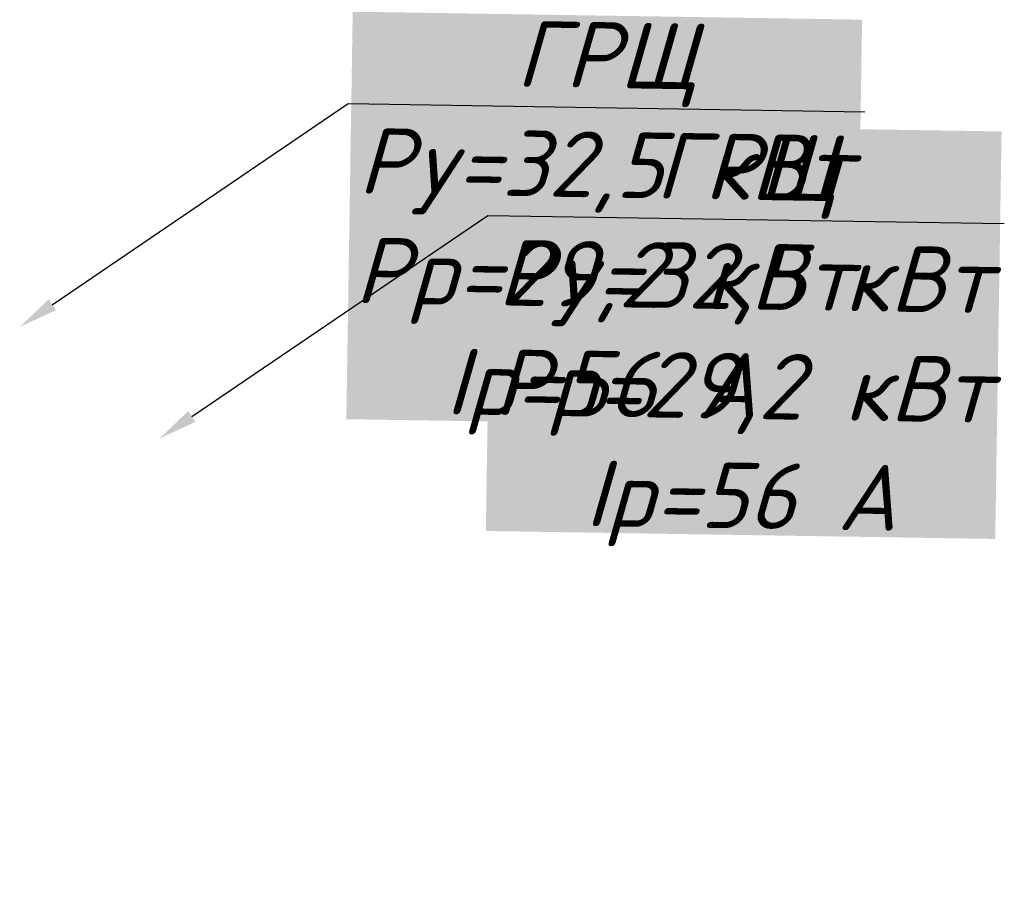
# Model space of a CAD drawing. Header units: millimetres. Extents: x -257011 to 237647566, y 2784933 to 6706507.
# Tile 250 of 256: x 14784543 to 14799519, y 4103982 to 4117092. Entities that reach past the tile are written whole.
import ezdxf
from ezdxf import colors
from ezdxf.entities.mleader import LeaderData, LeaderLine
from ezdxf.math import Vec2, Vec3

# ---------------------------------------------------------------- set-up
doc = ezdxf.new("R2010")
doc.units = ezdxf.units.MM
doc.header["$LTSCALE"] = 1000
doc.styles.add('X_ISO', font='isocpeui.ttf')

msp = doc.modelspace()

# ---------------------------------------------------------------- leaders
at = {"ltscale": 250}
ml = msp.add_multileader_mtext('Standard', dxfattribs=at)
ml.set_content('ГРЩ\\PPy=32,5 кВт\\PPp=29,2 кВт\\PIp=56 A', color=256, style='X_ISO')
ml.set_leader_properties()
ml.build(insert=Vec2(0, 0))
ml.multileader.update_dxf_attribs({"text_left_attachment_type": 6, "text_right_attachment_type": 6, "dogleg_length": 0.002, "arrow_head_size": 600, "scale": 500})
ctx = ml.context
ctx.base_point, ctx.scale, ctx.char_height, ctx.arrow_head_size, ctx.landing_gap_size, ctx.plane_origin, ctx.plane_x_axis, ctx.plane_y_axis = Vec3(14789541.528, 4115814.08), 500, 1000, 600, 0, Vec3(14758303.692, 4073336.627), Vec3(0.999877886, -0.015627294), Vec3(0.015627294, 0.999877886)
ctx.left_attachment, ctx.right_attachment, ctx.text_align_type = 6, 6, 1
notes = []
notes.append((ctx, [(1, (1, 1, 0), (14789540.728, 4115814.093), (0.999877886, -0.015627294), 0.8, [(0, [(14784543.291, 4112417.552)], 0, [])])]))
ctx.mtext.insert, ctx.mtext.text_direction, ctx.mtext.rotation, ctx.mtext.alignment, ctx.mtext.flow_direction = Vec3(14793480.683, 4117052.673), Vec3(0.999877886, -0.015627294), 6.267557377, 2, 5
ctx.mtext.has_bg_fill, ctx.mtext.bg_color, ctx.mtext.bg_scale_factor, ctx.mtext.bg_transparency, ctx.mtext.use_window_bg_color = 1, -1023410172, 1.1, 0, 0
for ctx, leaders in notes:
    for number, flags, end, landing, length, lines in leaders:
        leader = LeaderData()
        leader.index, (leader.has_last_leader_line, leader.has_dogleg_vector, leader.attachment_direction) = number, flags
        leader.last_leader_point, leader.dogleg_vector, leader.dogleg_length = Vec3(end), Vec3(landing), length
        for number, points, colour, breaks in lines:
            line = LeaderLine()
            line.index, line.vertices, line.color, line.breaks = number, Vec3.list(points), colors.encode_raw_color(colour), breaks
            leader.lines.append(line)
        ctx.leaders.append(leader)

# ---------------------------------------------------------------- next in the draw order: leaders
ml = msp.add_multileader_mtext('Standard', dxfattribs=at)
ml.set_content('ГРЩ\\PPy=32,5 кВт\\PPp=29,2 кВт\\PIp=56 A', color=256, style='X_ISO')
ml.set_leader_properties()
ml.build(insert=Vec2(0, 0))
ml.multileader.update_dxf_attribs({"text_left_attachment_type": 6, "text_right_attachment_type": 6, "dogleg_length": 0.002, "arrow_head_size": 600, "scale": 500})
ctx = ml.context
ctx.base_point, ctx.scale, ctx.char_height, ctx.arrow_head_size, ctx.landing_gap_size, ctx.plane_origin, ctx.plane_x_axis, ctx.plane_y_axis = Vec3(14791663.529, 4114113.077), 500, 1000, 600, 0, Vec3(14760425.693, 4071635.623), Vec3(0.999877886, -0.015627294), Vec3(0.015627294, 0.999877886)
ctx.left_attachment, ctx.right_attachment, ctx.text_align_type = 6, 6, 1
notes = []
notes.append((ctx, [(1, (1, 1, 0), (14791662.729, 4114113.089), (0.999877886, -0.015627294), 0.8, [(0, [(14786665.291, 4110716.548)], 0, [])])]))
ctx.mtext.insert, ctx.mtext.text_direction, ctx.mtext.rotation, ctx.mtext.alignment, ctx.mtext.flow_direction = Vec3(14795602.684, 4115351.67), Vec3(0.999877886, -0.015627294), 6.267557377, 2, 5
ctx.mtext.has_bg_fill, ctx.mtext.bg_color, ctx.mtext.bg_scale_factor, ctx.mtext.bg_transparency, ctx.mtext.use_window_bg_color = 1, -1023410172, 1.1, 0, 0
for ctx, leaders in notes:
    for number, flags, end, landing, length, lines in leaders:
        leader = LeaderData()
        leader.index, (leader.has_last_leader_line, leader.has_dogleg_vector, leader.attachment_direction) = number, flags
        leader.last_leader_point, leader.dogleg_vector, leader.dogleg_length = Vec3(end), Vec3(landing), length
        for number, points, colour, breaks in lines:
            line = LeaderLine()
            line.index, line.vertices, line.color, line.breaks = number, Vec3.list(points), colors.encode_raw_color(colour), breaks
            leader.lines.append(line)
        ctx.leaders.append(leader)

# ---------------------------------------------------------------- next in the draw order: leaders
ml = msp.add_multileader_mtext('Standard', dxfattribs=at)
ml.set_content('ГРЩ\\PPy=32,5 кВт\\PPp=29,2 кВт\\PIp=56 A', color=256, style='X_ISO')
ml.set_leader_properties()
ml.build(insert=Vec2(0, 0))
ml.multileader.update_dxf_attribs({"text_left_attachment_type": 6, "text_right_attachment_type": 6, "dogleg_length": 0.002, "arrow_head_size": 600, "scale": 500})
ctx = ml.context
ctx.base_point, ctx.scale, ctx.char_height, ctx.arrow_head_size, ctx.landing_gap_size, ctx.plane_origin, ctx.plane_x_axis, ctx.plane_y_axis = Vec3(14791663.529, 4114113.077), 500, 1000, 600, 0, Vec3(14760425.693, 4071635.623), Vec3(0.999877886, -0.015627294), Vec3(0.015627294, 0.999877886)
ctx.left_attachment, ctx.right_attachment, ctx.text_align_type = 6, 6, 1
notes = []
notes.append((ctx, [(1, (1, 1, 0), (14791662.729, 4114113.089), (0.999877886, -0.015627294), 0.8, [(0, [(14786665.291, 4110716.548)], 0, [])])]))
ctx.mtext.insert, ctx.mtext.text_direction, ctx.mtext.rotation, ctx.mtext.alignment, ctx.mtext.flow_direction = Vec3(14795602.684, 4115351.67), Vec3(0.999877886, -0.015627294), 6.267557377, 2, 5
ctx.mtext.has_bg_fill, ctx.mtext.bg_color, ctx.mtext.bg_scale_factor, ctx.mtext.bg_transparency, ctx.mtext.use_window_bg_color = 1, -1023410172, 1.1, 0, 0
for ctx, leaders in notes:
    for number, flags, end, landing, length, lines in leaders:
        leader = LeaderData()
        leader.index, (leader.has_last_leader_line, leader.has_dogleg_vector, leader.attachment_direction) = number, flags
        leader.last_leader_point, leader.dogleg_vector, leader.dogleg_length = Vec3(end), Vec3(landing), length
        for number, points, colour, breaks in lines:
            line = LeaderLine()
            line.index, line.vertices, line.color, line.breaks = number, Vec3.list(points), colors.encode_raw_color(colour), breaks
            leader.lines.append(line)
        ctx.leaders.append(leader)

# ---------------------------------------------------------------- next in the draw order: leaders
ml = msp.add_multileader_mtext('Standard', dxfattribs=at)
ml.set_content('ГРЩ\\PPy=32,5 кВт\\PPp=29,2 кВт\\PIp=56 A', color=256, style='X_ISO')
ml.set_leader_properties()
ml.build(insert=Vec2(0, 0))
ml.multileader.update_dxf_attribs({"text_left_attachment_type": 6, "text_right_attachment_type": 6, "dogleg_length": 0.002, "arrow_head_size": 600, "scale": 500})
ctx = ml.context
ctx.base_point, ctx.scale, ctx.char_height, ctx.arrow_head_size, ctx.landing_gap_size, ctx.plane_origin, ctx.plane_x_axis, ctx.plane_y_axis = Vec3(14791663.529, 4114113.077), 500, 1000, 600, 0, Vec3(14760425.693, 4071635.623), Vec3(0.999877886, -0.015627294), Vec3(0.015627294, 0.999877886)
ctx.left_attachment, ctx.right_attachment, ctx.text_align_type = 6, 6, 1
notes = []
notes.append((ctx, [(1, (1, 1, 0), (14791662.729, 4114113.089), (0.999877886, -0.015627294), 0.8, [(0, [(14786665.291, 4110716.548)], 0, [])])]))
ctx.mtext.insert, ctx.mtext.text_direction, ctx.mtext.rotation, ctx.mtext.alignment, ctx.mtext.flow_direction = Vec3(14795602.684, 4115351.67), Vec3(0.999877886, -0.015627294), 6.267557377, 2, 5
ctx.mtext.has_bg_fill, ctx.mtext.bg_color, ctx.mtext.bg_scale_factor, ctx.mtext.bg_transparency, ctx.mtext.use_window_bg_color = 1, -1023410172, 1.1, 0, 0
for ctx, leaders in notes:
    for number, flags, end, landing, length, lines in leaders:
        leader = LeaderData()
        leader.index, (leader.has_last_leader_line, leader.has_dogleg_vector, leader.attachment_direction) = number, flags
        leader.last_leader_point, leader.dogleg_vector, leader.dogleg_length = Vec3(end), Vec3(landing), length
        for number, points, colour, breaks in lines:
            line = LeaderLine()
            line.index, line.vertices, line.color, line.breaks = number, Vec3.list(points), colors.encode_raw_color(colour), breaks
            leader.lines.append(line)
        ctx.leaders.append(leader)

# ---------------------------------------------------------------- next in the draw order: leaders
ml = msp.add_multileader_mtext('Standard', dxfattribs=at)
ml.set_content('ГРЩ\\PPy=32,5 кВт\\PPp=29,2 кВт\\PIp=56 A', color=256, style='X_ISO')
ml.set_leader_properties()
ml.build(insert=Vec2(0, 0))
ml.multileader.update_dxf_attribs({"text_left_attachment_type": 6, "text_right_attachment_type": 6, "dogleg_length": 0.002, "arrow_head_size": 600, "scale": 500})
ctx = ml.context
ctx.base_point, ctx.scale, ctx.char_height, ctx.arrow_head_size, ctx.landing_gap_size, ctx.plane_origin, ctx.plane_x_axis, ctx.plane_y_axis = Vec3(14791663.529, 4114113.077), 500, 1000, 600, 0, Vec3(14760425.693, 4071635.623), Vec3(0.999877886, -0.015627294), Vec3(0.015627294, 0.999877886)
ctx.left_attachment, ctx.right_attachment, ctx.text_align_type = 6, 6, 1
notes = []
notes.append((ctx, [(1, (1, 1, 0), (14791662.729, 4114113.089), (0.999877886, -0.015627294), 0.8, [(0, [(14786665.291, 4110716.548)], 0, [])])]))
ctx.mtext.insert, ctx.mtext.text_direction, ctx.mtext.rotation, ctx.mtext.alignment, ctx.mtext.flow_direction = Vec3(14795602.684, 4115351.67), Vec3(0.999877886, -0.015627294), 6.267557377, 2, 5
ctx.mtext.has_bg_fill, ctx.mtext.bg_color, ctx.mtext.bg_scale_factor, ctx.mtext.bg_transparency, ctx.mtext.use_window_bg_color = 1, -1023410172, 1.1, 0, 0
for ctx, leaders in notes:
    for number, flags, end, landing, length, lines in leaders:
        leader = LeaderData()
        leader.index, (leader.has_last_leader_line, leader.has_dogleg_vector, leader.attachment_direction) = number, flags
        leader.last_leader_point, leader.dogleg_vector, leader.dogleg_length = Vec3(end), Vec3(landing), length
        for number, points, colour, breaks in lines:
            line = LeaderLine()
            line.index, line.vertices, line.color, line.breaks = number, Vec3.list(points), colors.encode_raw_color(colour), breaks
            leader.lines.append(line)
        ctx.leaders.append(leader)

# ---------------------------------------------------------------- next in the draw order: leaders
ml = msp.add_multileader_mtext('Standard', dxfattribs=at)
ml.set_content('ГРЩ\\PPy=32,5 кВт\\PPp=29,2 кВт\\PIp=56 A', color=256, style='X_ISO')
ml.set_leader_properties()
ml.build(insert=Vec2(0, 0))
ml.multileader.update_dxf_attribs({"text_left_attachment_type": 6, "text_right_attachment_type": 6, "dogleg_length": 0.002, "arrow_head_size": 600, "scale": 500})
ctx = ml.context
ctx.base_point, ctx.scale, ctx.char_height, ctx.arrow_head_size, ctx.landing_gap_size, ctx.plane_origin, ctx.plane_x_axis, ctx.plane_y_axis = Vec3(14791663.529, 4114113.077), 500, 1000, 600, 0, Vec3(14760425.693, 4071635.623), Vec3(0.999877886, -0.015627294), Vec3(0.015627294, 0.999877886)
ctx.left_attachment, ctx.right_attachment, ctx.text_align_type = 6, 6, 1
notes = []
notes.append((ctx, [(1, (1, 1, 0), (14791662.729, 4114113.089), (0.999877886, -0.015627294), 0.8, [(0, [(14786665.291, 4110716.548)], 0, [])])]))
ctx.mtext.insert, ctx.mtext.text_direction, ctx.mtext.rotation, ctx.mtext.alignment, ctx.mtext.flow_direction = Vec3(14795602.684, 4115351.67), Vec3(0.999877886, -0.015627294), 6.267557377, 2, 5
ctx.mtext.has_bg_fill, ctx.mtext.bg_color, ctx.mtext.bg_scale_factor, ctx.mtext.bg_transparency, ctx.mtext.use_window_bg_color = 1, -1023410172, 1.1, 0, 0
for ctx, leaders in notes:
    for number, flags, end, landing, length, lines in leaders:
        leader = LeaderData()
        leader.index, (leader.has_last_leader_line, leader.has_dogleg_vector, leader.attachment_direction) = number, flags
        leader.last_leader_point, leader.dogleg_vector, leader.dogleg_length = Vec3(end), Vec3(landing), length
        for number, points, colour, breaks in lines:
            line = LeaderLine()
            line.index, line.vertices, line.color, line.breaks = number, Vec3.list(points), colors.encode_raw_color(colour), breaks
            leader.lines.append(line)
        ctx.leaders.append(leader)

# ---------------------------------------------------------------- next in the draw order: leaders
ml = msp.add_multileader_mtext('Standard', dxfattribs=at)
ml.set_content('ГРЩ\\PPy=32,5 кВт\\PPp=29,2 кВт\\PIp=56 A', color=256, style='X_ISO')
ml.set_leader_properties()
ml.build(insert=Vec2(0, 0))
ml.multileader.update_dxf_attribs({"text_left_attachment_type": 6, "text_right_attachment_type": 6, "dogleg_length": 0.002, "arrow_head_size": 600, "scale": 500})
ctx = ml.context
ctx.base_point, ctx.scale, ctx.char_height, ctx.arrow_head_size, ctx.landing_gap_size, ctx.plane_origin, ctx.plane_x_axis, ctx.plane_y_axis = Vec3(14791663.529, 4114113.077), 500, 1000, 600, 0, Vec3(14760425.693, 4071635.623), Vec3(0.999877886, -0.015627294), Vec3(0.015627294, 0.999877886)
ctx.left_attachment, ctx.right_attachment, ctx.text_align_type = 6, 6, 1
notes = []
notes.append((ctx, [(1, (1, 1, 0), (14791662.729, 4114113.089), (0.999877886, -0.015627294), 0.8, [(0, [(14786665.291, 4110716.548)], 0, [])])]))
ctx.mtext.insert, ctx.mtext.text_direction, ctx.mtext.rotation, ctx.mtext.alignment, ctx.mtext.flow_direction = Vec3(14795602.684, 4115351.67), Vec3(0.999877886, -0.015627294), 6.267557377, 2, 5
ctx.mtext.has_bg_fill, ctx.mtext.bg_color, ctx.mtext.bg_scale_factor, ctx.mtext.bg_transparency, ctx.mtext.use_window_bg_color = 1, -1023410172, 1.1, 0, 0
for ctx, leaders in notes:
    for number, flags, end, landing, length, lines in leaders:
        leader = LeaderData()
        leader.index, (leader.has_last_leader_line, leader.has_dogleg_vector, leader.attachment_direction) = number, flags
        leader.last_leader_point, leader.dogleg_vector, leader.dogleg_length = Vec3(end), Vec3(landing), length
        for number, points, colour, breaks in lines:
            line = LeaderLine()
            line.index, line.vertices, line.color, line.breaks = number, Vec3.list(points), colors.encode_raw_color(colour), breaks
            leader.lines.append(line)
        ctx.leaders.append(leader)

# ---------------------------------------------------------------- next in the draw order: leaders
ml = msp.add_multileader_mtext('Standard', dxfattribs=at)
ml.set_content('ГРЩ\\PPy=32,5 кВт\\PPp=29,2 кВт\\PIp=56 A', color=256, style='X_ISO')
ml.set_leader_properties()
ml.build(insert=Vec2(0, 0))
ml.multileader.update_dxf_attribs({"text_left_attachment_type": 6, "text_right_attachment_type": 6, "dogleg_length": 0.002, "arrow_head_size": 600, "scale": 500})
ctx = ml.context
ctx.base_point, ctx.scale, ctx.char_height, ctx.arrow_head_size, ctx.landing_gap_size, ctx.plane_origin, ctx.plane_x_axis, ctx.plane_y_axis = Vec3(14791663.529, 4114113.077), 500, 1000, 600, 0, Vec3(14760425.693, 4071635.623), Vec3(0.999877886, -0.015627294), Vec3(0.015627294, 0.999877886)
ctx.left_attachment, ctx.right_attachment, ctx.text_align_type = 6, 6, 1
notes = []
notes.append((ctx, [(1, (1, 1, 0), (14791662.729, 4114113.089), (0.999877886, -0.015627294), 0.8, [(0, [(14786665.291, 4110716.548)], 0, [])])]))
ctx.mtext.insert, ctx.mtext.text_direction, ctx.mtext.rotation, ctx.mtext.alignment, ctx.mtext.flow_direction = Vec3(14795602.684, 4115351.67), Vec3(0.999877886, -0.015627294), 6.267557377, 2, 5
ctx.mtext.has_bg_fill, ctx.mtext.bg_color, ctx.mtext.bg_scale_factor, ctx.mtext.bg_transparency, ctx.mtext.use_window_bg_color = 1, -1023410172, 1.1, 0, 0
for ctx, leaders in notes:
    for number, flags, end, landing, length, lines in leaders:
        leader = LeaderData()
        leader.index, (leader.has_last_leader_line, leader.has_dogleg_vector, leader.attachment_direction) = number, flags
        leader.last_leader_point, leader.dogleg_vector, leader.dogleg_length = Vec3(end), Vec3(landing), length
        for number, points, colour, breaks in lines:
            line = LeaderLine()
            line.index, line.vertices, line.color, line.breaks = number, Vec3.list(points), colors.encode_raw_color(colour), breaks
            leader.lines.append(line)
        ctx.leaders.append(leader)

doc.saveas('drawing.dxf')
